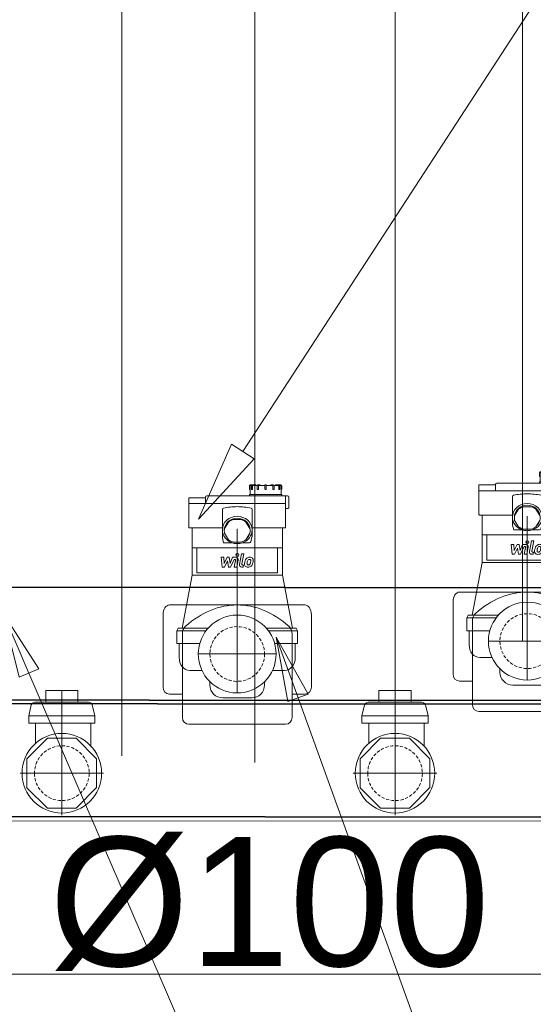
# Model space of a CAD drawing. Header units: centimetres. Extents: x -122 to 72759, y 3298 to 43172.
# Tile 165 of 243: x 30723 to 30763, y 17127 to 17203. Entities that reach past the tile are written whole.
import ezdxf
from ezdxf import colors
from ezdxf.entities.mleader import LeaderData, LeaderLine
from ezdxf.enums import TextEntityAlignment as Align
from ezdxf.lldxf.tags import DXFTag
from ezdxf.math import Vec2, Vec3

# ---------------------------------------------------------------- set-up
doc = ezdxf.new("R2010")
doc.units = ezdxf.units.CM
doc.header["$MEASUREMENT"] = 0
for name, pattern in [('CONTINOUS', [0]), ('DASHDOT', [25.4, 12.7, -6.35, 0, -6.35]), ('HIDDEN', [0.375, 0.25, -0.125])]:
    doc.linetypes.add(name, pattern=pattern)
doc.layers.get('0').update_dxf_attribs({"lineweight": 5})
for name, color, linetype, lineweight in [('0-Sciany', 7, 'Continuous', 5), ('_ ściany konstrukcyjne', 7, 'Continuous', 5), ('CP_AXIS', 143, 'DASHDOT', 9), ('CP_DETAL', 33, 'Continuous', 9), ('CP_HIDDE', 203, 'HIDDEN', 9), ('IS_ct-p', 30, 'CIEPťO_TECH_POWROT1', 60), ('IS_ct-z', 30, 'CIEPťO_TECH_ZASIL1', 60), ('IS_Powrót', 5, 'DASH', 35), ('IS_Text_Odbiornikow_Therm', 7, 'Continuous', 5), ('IS_Zasilanie', 1, 'SOLID', 35), ('S_GAZ-opis', 7, 'CONTINOUS', 18)]:
    doc.layers.add(name, color=color, linetype=linetype, lineweight=lineweight)
doc.layers.add('IS_Opisy_działek_Therm', color=7, linetype='SOLID', lineweight=5, true_color=0x000000)
doc.styles.add('Arial-sanit', font='arial.ttf')
doc.styles.add('CP_ATTR', font='ROMANS.SHX')
doc.styles.add('IS_KS_wewn_opis', font='ARIALN.TTF', dxfattribs={"width": 0.8, "height": 18})
doc.styles.get("Standard").update_dxf_attribs({"font": 'ARIAL.TTF'})
doc.linetypes.add('CIEPťO_TECH_POWROT1', pattern='A,30,-0.0001,["//",Standard,S=8,R=0,X=0,Y=-4],-0.0001,30,-30', length=90.0002)
doc.linetypes.add('CIEPťO_TECH_ZASIL1', pattern='A,80,-0.0001,["//",Standard,S=8,R=0,X=0,Y=-4],-0.0001', length=80.0002)
tags = doc.linetypes.add('DASH', pattern=[15, 10, -5]).pattern_tags.tags
tags[6:7] = [DXFTag(74, 4), DXFTag(75, 0), DXFTag(340, '0'), DXFTag(46, 0.0), DXFTag(50, 0.0), DXFTag(44, 0.0), DXFTag(45, 0.0)]
tags[4:5] = [DXFTag(74, 4), DXFTag(75, 0), DXFTag(340, '0'), DXFTag(46, 0.0), DXFTag(50, 0.0), DXFTag(44, 0.0), DXFTag(45, 0.0)]
tags = doc.linetypes.add('SOLID', pattern=[10, 10, 0]).pattern_tags.tags
tags[6:7] = [DXFTag(74, 4), DXFTag(75, 0), DXFTag(340, '0'), DXFTag(46, 0.0), DXFTag(50, 0.0), DXFTag(44, 0.0), DXFTag(45, 0.0)]
tags[4:5] = [DXFTag(74, 4), DXFTag(75, 0), DXFTag(340, '0'), DXFTag(46, 0.0), DXFTag(50, 0.0), DXFTag(44, 0.0), DXFTag(45, 0.0)]

# ---------------------------------------------------------------- blocks, each defined once
blk = doc.blocks.new('G$C429A6C2F')
at = {"layer": '0-Sciany', "lineweight": 5}
blk.add_line((182.396, -245.821), (434.754, -245.813), dxfattribs=at)
at = {"layer": '_ ściany konstrukcyjne', "lineweight": 5}
blk.add_lwpolyline([(11.995, -233.965), (433.972, -233.935)], dxfattribs=at)
blk = doc.blocks.new('rdwilile_logo32_124')
at = {"layer": 'CP_DETAL'}
for p, q in [((-5.19, 11.62), (2.4, 12.42)), ((-5.19, 9.97), (-5.19, 11.62)), ((-0.42, 7.45), (-5.19, 9.97)), ((2.4, 10.47), (-2.29, 10.16)), ((-2.29, 10.16), (2.4, 7.7)), ((2.4, 12.42), (2.4, 10.47)), ((2.4, 7.7), (2.4, 6.22)), ((-5.19, 6.79), (-0.42, 7.45)), ((-5.19, 5.14), (-5.19, 6.79)), ((0.8, 2.41), (-5.19, 5.14)), ((-5.19, 2.3), (0, 1.3)), ((-5.19, 0.41), (-5.19, 2.3)), ((0.27, -0.64), (-5.19, 0.41)), ((2.4, 6.22), (-2.29, 5.57)), ((-2.29, 5.57), (2.4, 3.68)), ((0.8, 1.97), (0.8, 2.41)), ((2.4, 3.68), (2.41, 1.13)), ((-5.19, -4.58), (-5.19, -3.47)), ((-3.59, -4.89), (-5.19, -4.58)), ((-3.59, -4.31), (-3.59, -4.89)), ((-3.05, -1.71), (5.19, -3.31)), ((5.19, -5.2), (-2.78, -3.65)), ((5.19, -3.31), (5.19, -5.2))]:
    blk.add_line(p, q, dxfattribs=at)
blk.add_circle((4.19, -0.13), 1.12, dxfattribs=at)
for centre, radius, start, end in [((0.13, 1.97), 0.675, 259.12824, 0.03612), ((0.61, 1.13), 1.8, 259.14628, 0.1097), ((-2.74, -8.09), 2.55, 129.11758, 184.24105), ((-3.39, -3.47), 1.8, 79.00415, 180), ((-2.93, -8), 2.36, 83.44296, 126.79019), ((-2.91, -4.31), 0.675, 79.00415, 180), ((-2.54, -8.76), 1.19, 83.0647, 125.67225), ((-3.21, -14.65), 9.01, 78.33329, 86.52588), ((-2.76, -14.12), 6.54, 77.85106, 86.83157), ((-2.42, -12.4), 6.65, 63.11154, 81.0742), ((-1.13, -9.55), 3.54, 40.4936, 60.86472), ((-1.28, -9.74), 3.77, 359.32867, 41.19838), ((-1.41, -8.3), 3.87, 179.67378, 220.63898), ((-1.5, -8.35), 3.76, 221.00226, 254.05833), ((-2.62, -8.53), 0.957, 130.25404, 184.7357), ((-0.23, -8.36), 3.35, 184.18455, 192.23013), ((-2.17, -8.66), 1.4, 197.23719, 220.2783), ((-1.95, -8.43), 1.71, 221.13806, 244.81622), ((-0.4, -4.74), 5.71, 246.53024, 260.06328), ((0.71, -1.29), 11.16, 253.06336, 259.16054), ((-3.32, -17.85), 10.32, 75.01044, 79.18658), ((-0.05, -3.26), 7.23, 259.37609, 268.47941), ((0.23, -4.78), 7.64, 257.78458, 268.75865), ((-1.06, -9.89), 2.04, 42.32247, 78.54459), ((-0.21, -9.36), 1.13, 268.4755, 305.93303), ((0.18, -10.12), 2.3, 267.21753, 306.91765), ((-0.61, -9.42), 1.39, 358.6944, 40.59674), ((-0.07, -9.62), 0.837, 308.89188, 338.62272), ((-0.49, -9.48), 1.27, 339.364, 1.28334), ((-0.12, -9.96), 2.61, 309.86254, 3.78775)]:
    blk.add_arc(centre, radius, start, end, dxfattribs=at)
blk = doc.blocks.new('Rhpn_strpico_0089_z6r4d8a')
at = {"extrusion": (-1e-16, -1, 0)}
for p, q in [((0.8, 4.675), (0.8, 2.907)), ((0.8, 4.675), (1.8, 4.675)), ((1.8, 4.675), (1.8, 2.419)), ((2, 4.575), (1.8, 4.675)), ((2, 2.256), (2, 4.575)), ((6.093, 3.5), (2, 4.277)), ((6.093, -3.5), (2, -4.277)), ((2, -4.575), (1.8, -4.675)), ((0.8, -4.675), (1.8, -4.675))]:
    blk.add_line(p, q, dxfattribs=at)
for p, q in [((0.8, 4.505), (-0.28, 4.505)), ((-1.272, 3.675), (-1.272, 2.734)), ((6.093, 3.5), (6.093, -3.5)), ((-2.144, 2.12), (-2.4, 2.12)), ((-3.4, -1.12), (-3.4, 1.12)), ((-2.144, -2.12), (-2.4, -2.12)), ((-1.272, -3.675), (-1.272, -2.734)), ((11.277, -3.9), (11.277, -3.75)), ((0.8, -4.505), (-0.28, -4.505))]:
    blk.add_line(p, q)
at = {"extrusion": (0, 1, 0)}
for p, q in [((9.763, 3.5), (6.093, 3.5)), ((6.277, 3.125), (6.277, -3.125)), ((6.277, -3.125), (6.277, 3.125)), ((6.277, 3.125), (8.221, 3.125)), ((8.221, 3.5), (8.221, -3.5)), ((9.763, 3.7), (9.763, 1.148)), ((12.102, 3.75), (9.809, 3.75)), ((11.644, 3.75), (11.644, -3.75)), ((12.102, 3.75), (12.102, 2.45)), ((12.148, 2.45), (11.644, 2.45)), ((12.24, -3.9), (12.24, 2.35)), ((8.62, 1.052), (8.62, 0.403)), ((8.991, 1.148), (8.621, 1.052)), ((9.35, 0.979), (8.854, 0.667)), ((9.539, 1.148), (8.992, 1.148)), ((9.537, 1), (9.604, 1)), ((9.607, 1.15), (9.612, 1.15)), ((11.204, 1.148), (9.679, 1.148)), ((10.22, 0.667), (9.725, 0.979)), ((8.667, 0.312), (8.667, -0.312)), ((10.408, -0.312), (10.408, 0.312)), ((8.62, -0.403), (8.62, -0.952)), ((8.854, -0.667), (9.35, -0.979)), ((9.725, -0.979), (10.22, -0.667)), ((9.062, -1.145), (8.691, -1.05)), ((9.083, -1.148), (9.539, -1.148)), ((9.537, -1), (9.604, -1)), ((9.607, -1.15), (9.612, -1.15)), ((9.679, -1.148), (11.204, -1.148)), ((9.763, -1.148), (9.763, -3.7)), ((12.24, -0.95), (12.342, -0.95)), ((12.342, -3.45), (12.342, -0.95)), ((12.342, -1), (12.752, -1)), ((12.752, -0.975), (12.752, -1.001)), ((13.008, -1.001), (12.752, -1.001)), ((12.752, -1.127), (12.752, -1.162)), ((13.008, -0.95), (12.777, -0.95)), ((13.008, -1.102), (12.777, -1.102)), ((13.008, -1.187), (12.777, -1.187)), ((13.059, -1.114), (13.059, -1.051)), ((13.059, -1.549), (13.059, -1.237)), ((13.084, -1.436), (13.059, -1.436)), ((13.11, -1.411), (13.11, -1.05)), ((12.752, -1.566), (12.752, -1.619)), ((12.752, -2.175), (12.752, -2.225)), ((13.008, -1.541), (12.777, -1.541)), ((13.008, -1.644), (12.777, -1.644)), ((13.084, -2.15), (12.777, -2.15)), ((12.777, -2.25), (13.084, -2.25)), ((13.059, -2.15), (13.059, -1.694)), ((13.084, -1.784), (13.059, -1.784)), ((13.059, -2.706), (13.059, -2.25)), ((13.11, -1.647), (13.11, -1.641)), ((13.11, -1.759), (13.11, -1.647)), ((13.11, -2.225), (13.11, -2.175)), ((12.752, -2.781), (12.752, -2.834)), ((12.777, -2.756), (13.008, -2.756)), ((12.777, -2.859), (13.008, -2.859)), ((13.059, -2.616), (13.084, -2.616)), ((13.059, -3.163), (13.059, -2.851)), ((13.059, -2.964), (13.084, -2.964)), ((13.11, -2.759), (13.11, -2.641)), ((13.11, -3.35), (13.11, -2.989)), ((6.093, -3.5), (9.763, -3.5)), ((6.277, -3.125), (8.221, -3.125)), ((9.809, -3.75), (12.24, -3.75)), ((12.24, -3.45), (12.342, -3.45)), ((12.342, -3.4), (12.752, -3.4)), ((12.752, -3.238), (12.752, -3.248)), ((12.752, -3.248), (12.752, -3.273)), ((12.752, -3.399), (13.008, -3.399)), ((12.752, -3.399), (12.752, -3.425)), ((12.777, -3.213), (13.008, -3.213)), ((12.777, -3.298), (13.008, -3.298)), ((12.777, -3.45), (13.008, -3.45)), ((13.059, -3.349), (13.059, -3.286)), ((11.368, -4), (12.148, -4))]:
    blk.add_line(p, q, dxfattribs=at)
at = {"extrusion": (-1e-16, 1, 0)}
for p, q in [((2, -2.256), (2, -4.575)), ((0.8, -4.675), (0.8, -2.907)), ((1.8, -4.675), (1.8, -2.419))]:
    blk.add_line(p, q, dxfattribs=at)
blk.add_circle((0, 0), 3.015)
for centre, start, end in [((-2.4, 1.12), 90, 180), ((-2.4, -1.12), 180, 270)]:
    blk.add_arc(centre, 1, start, end)
for centre, major_axis, ratio, start_param, end_param in [((-0.28, 3.675), (-0.992, 0), 0.836198, -1.570796, 0), ((9.809, 3.7), (0, 0.05), 0.917391, 0, 1.570796), ((12.148, 2.35), (0, 0.1), 0.917391, -1.570796, 0), ((9.608, 0), (0, 1.15), 0.917391, 0.001228, 1.212503), ((9.537, 0.003), (0, 0.997), 0.917391, -0.206319, 0.206319), ((9.604, 0.001), (0, 0.999), 0.917391, 4.711886, 6.282317), ((9.612, 0), (0, 1.15), 0.917391, -1.570796, -0.000084), ((11.204, 1.048), (0, 0.1), 0.917391, -1.330804, 0), ((7.276, 0), (0, 4.508), 0.917391, -1.570796, -1.33083), ((9.608, 0), (0, 1.15), 0.917391, 1.212503, 1.570796), ((9.539, 0), (0, 1), 0.917391, 0.841893, 1.253689), ((9.536, 0), (0, 1), 0.917391, -1.253689, -0.841893), ((9.608, 0), (0, 1.15), 0.917391, 1.570796, 1.92909), ((9.608, 0), (0, 1.15), 0.917391, 1.92909, 3.140364), ((9.539, 0), (0, 1), 0.917391, 1.887904, 2.299699), ((9.571, -0.002), (0, 0.998), 0.917391, 2.364936, 2.869863), ((9.604, -0.001), (0, 0.999), 0.917391, 3.142459, 4.712894), ((9.612, 0), (0, 1.15), 0.917391, 3.141677, 4.712389), ((9.536, 0), (0, 1), 0.917391, 3.983486, 4.395282), ((7.276, 0), (0, 4.508), 0.917391, 4.472422, 4.712389), ((8.712, -0.952), (0, 0.1), 0.917391, 1.570796, 2.910382), ((9.083, -1.048), (0, 0.1), 0.917391, 2.910382, 3.141593), ((9.537, -0.003), (0, 0.997), 0.917391, 2.935274, 3.347912), ((11.204, -1.048), (0, 0.1), 0.917391, 3.141593, 4.472396), ((12.777, -0.975), (-0.0256, 0), 0.977011, -1.570796, 0), ((12.777, -1.127), (-0.0256, 0), 0.977011, -1.570796, 0), ((12.777, -1.162), (-0.0256, 0), 0.977011, 0, 1.570796), ((13.008, -1.05), (-0.102, 0), 0.977011, -3.141593, -1.570796), ((13.008, -1.051), (-0.0512, 0), 0.977011, -3.141593, -1.570796), ((13.008, -1.202), (-0.102, 0), 0.977011, -3.141593, -1.570796), ((13.008, -1.237), (-0.0512, 0), 0.977011, -3.141593, -1.570796), ((13.084, -1.411), (-0.0256, 0), 0.977011, 1.570796, 3.141593), ((12.777, -1.566), (-0.0256, 0), 0.977011, -1.570796, 0), ((12.777, -1.619), (-0.0256, 0), 0.977011, 0, 1.570796), ((12.777, -2.175), (-0.0256, 0), 0.977011, -1.570796, 0), ((12.777, -2.225), (-0.0256, 0), 0.977011, 0, 1.570796), ((13.008, -1.641), (-0.102, 0), 0.977011, -3.141593, -1.570796), ((13.008, -1.694), (-0.0512, 0), 0.977011, -3.141593, -1.570796), ((13.084, -1.759), (-0.0256, 0), 0.977011, 1.570796, 3.141593), ((13.084, -2.175), (-0.0256, 0), 0.977011, -3.141593, -1.570796), ((13.084, -2.225), (-0.0256, 0), 0.977011, 1.570796, 3.141593), ((12.777, -2.781), (-0.0256, 0), 0.977011, -1.570796, 0), ((12.777, -2.834), (-0.0256, 0), 0.977011, 0, 1.570796), ((13.008, -2.706), (-0.0512, 0), 0.977011, 1.570796, 3.141593), ((13.008, -2.759), (-0.102, 0), 0.977011, 1.570796, 3.141593), ((13.084, -2.641), (-0.0256, 0), 0.977011, -3.141593, -1.570796), ((13.084, -2.989), (-0.0256, 0), 0.977011, -3.141593, -1.570796), ((-0.28, -3.675), (-0.992, 0), 0.836198, 0, 1.570796), ((9.809, -3.7), (0, 0.05), 0.917391, 1.570796, 3.141593), ((12.777, -3.238), (-0.0256, 0), 0.977011, -1.570796, 0), ((12.777, -3.273), (-0.0256, 0), 0.977011, 0, 1.570796), ((12.777, -3.425), (-0.0256, 0), 0.977011, 0, 1.570796), ((13.008, -3.163), (-0.0512, 0), 0.977011, 1.570796, 3.141593), ((13.008, -3.198), (-0.102, 0), 0.977011, 1.570796, 3.141593), ((13.008, -3.349), (-0.0512, 0), 0.977011, 1.570796, 3.141593), ((13.008, -3.35), (-0.102, 0), 0.977011, 1.570796, 3.141593), ((11.368, -3.9), (0, 0.1), 0.917391, 1.570796, 3.141593), ((12.148, -3.9), (0, 0.1), 0.917391, 3.141593, 4.712389)]:
    blk.add_ellipse(centre, major_axis=major_axis, ratio=ratio, start_param=start_param, end_param=end_param)
at = {"layer": 'CP_AXIS'}
for p, q in [((0, -3.015), (0, 3.015)), ((-3.015, 0), (12.24, 0))]:
    blk.add_line(p, q, dxfattribs=at)
at = {"layer": 'CP_DETAL', "extrusion": (0, 1, 0)}
for p, q in [((3.05, 5.75), (-2.568, 5.75)), ((-3.1, 4.25), (-3.1, 5.25)), ((3.8, 0), (3.8, 5.25)), ((1.546, 4.25), (-4.908, 4.25)), ((-5.44, -3.75), (-5.44, 3.75)), ((3.8, -5.25), (3.8, 0)), ((-4.908, -4.25), (1.546, -4.25)), ((-3.1, -5.25), (-3.1, -4.25)), ((-2.568, -5.75), (3.05, -5.75))]:
    blk.add_line(p, q, dxfattribs=at)
at = {"layer": 'CP_DETAL'}
for centre, major_axis, ratio, start_param, end_param in [((-2.568, 5.25), (-0.532, 0), 0.940083, -1.570796, 0), ((3.05, 5.25), (-0.75, 0), 0.666667, -3.141593, -1.570796), ((-4.908, 3.75), (-0.532, 0), 0.940083, -1.570796, 0), ((1.546, 3.75), (-0.705, 0), 0.709455, -2.606171, -1.570796), ((-7.975, 0), (-11.775, 0), 0.666667, -3.141593, -2.606171), ((-7.975, 0), (-11.775, 0), 0.666667, 2.606171, 3.141593), ((-4.908, -3.75), (-0.532, 0), 0.940083, 0, 1.570796), ((1.546, -3.75), (-0.705, 0), 0.709455, 1.570796, 2.606171), ((-2.568, -5.25), (-0.532, 0), 0.940083, 0, 1.570796), ((3.05, -5.25), (-0.75, 0), 0.666667, 1.570796, 3.141593)]:
    blk.add_ellipse(centre, major_axis=major_axis, ratio=ratio, start_param=start_param, end_param=end_param, dxfattribs=at)
at = {"layer": 'CP_HIDDE'}
blk.add_circle((0, 0), 2.12, dxfattribs=at)
at = {"layer": 'CP_DETAL', "xscale": 0.1, "yscale": 0.1, "zscale": 0.1}
blk.add_blockref('rdwilile_logo32_124', (7.249, 0), dxfattribs=at)
at = {"linetype": 'ByBlock', "style": 'CP_ATTR', "flags": 9}
for tag in ['NAME', 'GROUP', 'NUMBER', 'PRODUCER', 'ARTICLE', 'PRODUCT-TYPE', 'ORDER-NO', 'CHARACTER', 'DN', 'PN', 'TEMPERATURE', 'FLOW', 'POWER', 'VOLTAGE', 'WEIGHT', 'QUANTITY', 'EQUIPMENT', 'PRICE', 'OTHER']:
    blk.add_attdef(tag, text='', height=0.00005, dxfattribs=at).set_placement((0.004, 0.01), align=Align.MIDDLE_LEFT)
blk = doc.blocks.new('Rh_zav141_dn32pn25aa_z50w2jh')
for p, q in [((-1.243, 6.4), (-1.243, 5.513)), ((1.243, 6.4), (-1.243, 6.4)), ((1.243, 6.4), (1.243, 5.513)), ((-1.92, 5.513), (1.92, 5.513)), ((-2.569, 4.443), (-2.366, 5.301)), ((2.569, 4.443), (2.366, 5.301)), ((-2.569, 3.871), (-2.569, 4.443)), ((-2.256, 3.871), (-2.569, 3.871)), ((2.569, 3.871), (-2.569, 3.871)), ((-2.256, 3.871), (-2.256, 2.1)), ((2.031, 3.871), (2.031, 2.318)), ((2.569, 3.871), (2.569, 4.443)), ((-1.116, 2.708), (-2.697, 1.122)), ((1.121, 2.704), (-1.116, 2.708)), ((2.703, 1.122), (1.121, 2.704)), ((-2.697, 1.122), (-2.697, -1.115)), ((2.703, -1.121), (2.703, 1.122)), ((-2.697, -1.115), (-1.122, -2.696)), ((1.121, -2.696), (2.703, -1.121)), ((-1.122, -2.696), (1.121, -2.696))]:
    blk.add_line(p, q)
blk.add_circle((0, 0), 3.083)
for centre, start_param, end_param in [((-1.92, 5.27), -1.570796, -0.127525), ((1.92, 5.27), -3.014068, -1.570796)]:
    blk.add_ellipse(centre, major_axis=(-0.45, 0), ratio=0.540748, start_param=start_param, end_param=end_param)
at = {"layer": 'CP_AXIS'}
for p, q in [((0, 3.24), (0, 6.4)), ((0, -3.24), (0, 3.24)), ((-3.24, 0), (3.24, 0))]:
    blk.add_line(p, q, dxfattribs=at)
at = {"layer": 'CP_DETAL'}
blk.add_line((2.569, 4.443), (-2.569, 4.443), dxfattribs=at)
at = {"layer": 'CP_HIDDE'}
blk.add_circle((0, 0), 2.12, dxfattribs=at)
at = {"linetype": 'ByBlock', "style": 'CP_ATTR', "flags": 9}
for tag, p in [('NAME', (-0.021, -0.004)), ('NUMBER', (-0.021, -0.004)), ('PRODUCT-TYPE', (-0.021, -0.004)), ('ORDER-NO', (-0.021, -0.004)), ('CHARACTER', (-0.021, -0.004)), ('TEMPERATURE', (-0.021, -0.004)), ('FLOW', (-0.021, -0.004)), ('GROUP', (-0.02, -0.004)), ('PRODUCER', (-0.02, -0.004)), ('ARTICLE', (-0.02, -0.004)), ('DN', (-0.02, -0.004)), ('PN', (-0.02, -0.004)), ('POWER', (-0.02, -0.004)), ('VOLTAGE', (-0.02, -0.004)), ('WEIGHT', (-0.02, -0.004)), ('OTHER', (-0.02, -0.004))]:
    blk.add_attdef(tag, text='', height=0.00005, dxfattribs=at).set_placement(p, align=Align.MIDDLE_LEFT)
blk = doc.blocks.new('_None')
blk = doc.blocks.new('_Closed')
at = {"color": 0, "linetype": 'ByBlock', "lineweight": -2}
for p, q in [((-1, 0.167), (0, 0)), ((-1, 0.167), (-1, -0.167)), ((0, 0), (-1, -0.167)), ((0, 0), (-1, 0))]:
    blk.add_line(p, q, dxfattribs=at)
blk = doc.blocks.new('_ClosedBlank')
at = {"color": 0, "linetype": 'ByBlock', "lineweight": -2}
for p, q in [((-1, 0.167), (0, 0)), ((-1, 0.167), (-1, -0.167)), ((0, 0), (-1, -0.167))]:
    blk.add_line(p, q, dxfattribs=at)

msp = doc.modelspace()

# ---------------------------------------------------------------- block references
msp.add_blockref('G$C429A6C2F', (30441.8686, 17374.75216))

# ---------------------------------------------------------------- next in the draw order: linework, layer by layer
at = {"layer": 'IS_ct-p', "lineweight": 9}
msp.add_line((30751.80012, 17145.86399), (30751.80012, 17300.0512), dxfattribs=at)
at = {"layer": 'IS_ct-z', "lineweight": 9}
msp.add_line((30761.66289, 17154.73605), (30761.66289, 17290.0512), dxfattribs=at)
at = {"layer": 'IS_Powrót', "color": 15, "lineweight": 9}
msp.add_line((30730.61819, 17145.86329), (30730.61819, 17321.24437), dxfattribs=at)
at = {"layer": 'IS_Powrót', "linetype": 'ByBlock'}
msp.add_lwpolyline([(30768.7359, 17150.13221), (30768.7359, 17141.10276), (30660.641, 17141.19309), (30660.641, 17150.22256)], close=True, dxfattribs=at)
at = {"layer": 'IS_Zasilanie', "color": 15, "lineweight": 9}
msp.add_line((30740.91544, 17145.33741), (30740.91544, 17311.24437), dxfattribs=at)
at = {"layer": 'IS_Zasilanie'}
msp.add_lwpolyline([(30773.12728, 17158.87669), (30773.12728, 17149.84724), (30653.84287, 17149.93757), (30653.84287, 17158.96703)], close=True, dxfattribs=at)

# ---------------------------------------------------------------- next in the draw order: block references
at = {"lineweight": 5, "rotation": 90}
for p in [(30762.03583, 17154.73605), (30739.55087, 17153.73977)]:
    msp.add_blockref('Rhpn_strpico_0089_z6r4d8a', p, dxfattribs=at)
at = {"xscale": -1}
for p in [(30725.95231, 17144.50627), (30751.78387, 17144.50676)]:
    msp.add_blockref('Rh_zav141_dn32pn25aa_z50w2jh', p, dxfattribs=at)

# ---------------------------------------------------------------- next in the draw order: texts
at = {"layer": 'IS_Text_Odbiornikow_Therm', "lineweight": 5, "insert": (30651.21132, 17139.56415), "char_height": 10, "width": 121.6785492, "attachment_point": 1}
msp.add_mtext('rozdzielacz %%c100', dxfattribs=at)

# ---------------------------------------------------------------- next in the draw order: leaders
at = {"layer": 'IS_Opisy_działek_Therm'}
ml = msp.add_multileader_mtext('Standard', dxfattribs=at)
ml.set_content('{\\fAgency FB|b0|i0|c0|p0;instal ogrz podł.\\P\\fArial Narrow|b0|i0|c238|p34; \\fAgency FB|b0|i0|c0|p0;42 x 1,5-\\P18900 W}', color=256, style='Arial-sanit')
ml.set_leader_properties(color=256, linetype='ByLayer', lineweight=-1)
ml.set_arrow_properties(name='CLOSED')
ml.build(insert=Vec2(0, 0))
ml.multileader.update_dxf_attribs({"text_left_attachment_type": 6, "text_right_attachment_type": 6, "arrow_head_size": 5})
ctx = ml.context
ctx.base_point, ctx.char_height, ctx.arrow_head_size, ctx.plane_origin = Vec3(30646.98376, 17079.4486), 15, 5, Vec3(31008.50944, 17211.60281)
ctx.left_attachment, ctx.right_attachment, ctx.text_align_type = 6, 6, 2
notes = []
notes.append((ctx, [(0, (1, 1, 0), (30754.83462, 17079.4486), (-1, 0), 8, [(0, [(30721.42663, 17156.85464)], 0, [])])]))
ctx.mtext.insert, ctx.mtext.width, ctx.mtext.alignment, ctx.mtext.flow_direction = Vec3(30744.83462, 17094.48684), 163.1400319, 3, 5
ml = msp.add_multileader_mtext('Standard', dxfattribs=at)
ml.set_content('{\\fAgency FB|b0|i0|c0|p0;instal ogrz grzej\\P\\fArial Narrow|b0|i0|c238|p34; \\fAgency FB|b0|i0|c0|p0;22 x 1,5-\\P4745 W}', color=256, style='Arial-sanit')
ml.set_leader_properties(color=256, linetype='ByLayer', lineweight=-1)
ml.set_arrow_properties(name='CLOSED')
ml.build(insert=Vec2(0, 0))
ml.multileader.update_dxf_attribs({"text_left_attachment_type": 6, "text_right_attachment_type": 6, "arrow_head_size": 5})
ctx = ml.context
ctx.base_point, ctx.char_height, ctx.arrow_head_size, ctx.plane_origin = Vec3(30688.06869, 17002.82161), 15, 5, Vec3(31034.35756, 17143.14789)
ctx.left_attachment, ctx.right_attachment, ctx.text_align_type = 6, 6, 2
notes.append((ctx, [(0, (1, 1, 0), (30797.71688, 17002.82161), (-1, 0), 8, [(0, [(30742.5683, 17155.04901)], 0, [])])]))
ctx.mtext.insert, ctx.mtext.width, ctx.mtext.alignment, ctx.mtext.flow_direction = Vec3(30787.71688, 17017.85985), 163.1400319, 3, 5
at = {"layer": 'IS_Text_Odbiornikow_Therm', "lineweight": 5}
ml = msp.add_multileader_mtext('Standard', dxfattribs=at)
ml.set_content('{\\W1;\\fTimes New Roman|b0|i0|c0|p0;9\\P9a}', color=256, style='IS_KS_wewn_opis')
ml.set_leader_properties(color=256, linetype='ByLayer', lineweight=-1)
ml.set_arrow_properties(name='CLOSEDBLANK')
ml.build(insert=Vec2(0, 0))
ml.multileader.update_dxf_attribs({"text_left_attachment_type": 6, "text_right_attachment_type": 6, "dogleg_length": 5.01811, "arrow_head_size": 6.27263})
ctx = ml.context
ctx.base_point, ctx.char_height, ctx.arrow_head_size, ctx.landing_gap_size, ctx.plane_origin = Vec3(30771.74737, 17210.49745), 13, 6.27263, 1.25453, Vec3(30626.17357, 17072.14323)
ctx.left_attachment, ctx.right_attachment, ctx.text_align_type = 6, 6, 2
notes.append((ctx, [(1, (1, 1, 0), (30766.72926, 17210.49745), (1, 0), 5.01811, [(0, [(30736.55646, 17164.17458)], 0, [])])]))
ctx.mtext.insert, ctx.mtext.alignment, ctx.mtext.flow_direction = Vec3(30790.32273, 17223.75989), 3, 5
at = {"layer": 'S_GAZ-opis'}
ml = msp.add_multileader_mtext('Standard', dxfattribs=at)
ml.set_content('{\\fArial Narrow|b0|i1|c238|p34;\\H0.777778x;Szafka gazowa LPG z reduktorem II%%D\\fArial|b0|i1|c238|p34;\\P\\fArial Narrow|b0|i1|c238|p34; i zaworem głównym dn25mm\\fArial|b0|i1|c238|p34;\\P\\fArial Narrow|b0|i1|c238|p34;Dół szafki min. 0,5 m n.p.t.\\fArial|b0|i1|c238|p34;\\P\\fArial Narrow|b0|i1|c238|p34;Wymiary szafki metalowej: 400x400x200\\fCentury Gothic|b0|i1|c238|p34;\\H1.285714x;.}', color=256, style='Arial-sanit')
ml.set_leader_properties()
ml.set_arrow_properties(name='NONE')
ml.build(insert=Vec2(0, 0))
ml.multileader.update_dxf_attribs({"text_left_attachment_type": 5, "text_right_attachment_type": 5, "text_top_attachment_type": 10, "dogleg_length": 0.08, "arrow_head_size": 1080, "scale": 0.09})
ctx = ml.context
ctx.base_point, ctx.scale, ctx.char_height, ctx.arrow_head_size, ctx.landing_gap_size, ctx.plane_origin = Vec3(30942.4602, 17466.8284), 0.09, 18, 1080, 18, Vec3(32463.54614, 17274.37042)
ctx.left_attachment, ctx.right_attachment, ctx.bottom_attachment = 5, 5, 10
notes.append((ctx, [(1, (1, 1, 0), (30942.453, 17466.8284), (1, 0), 0.0072, [(0, [(30622.49734, 17417.17344)], 0, [])])]))
ctx.mtext.insert, ctx.mtext.flow_direction = Vec3(30960.4602, 17563.47917), 5
for ctx, leaders in notes:
    for number, flags, end, landing, length, lines in leaders:
        leader = LeaderData()
        leader.index, (leader.has_last_leader_line, leader.has_dogleg_vector, leader.attachment_direction) = number, flags
        leader.last_leader_point, leader.dogleg_vector, leader.dogleg_length = Vec3(end), Vec3(landing), length
        for number, points, colour, breaks in lines:
            line = LeaderLine()
            line.index, line.vertices, line.color, line.breaks = number, Vec3.list(points), colors.encode_raw_color(colour), breaks
            leader.lines.append(line)
        ctx.leaders.append(leader)

doc.saveas('drawing.dxf')
